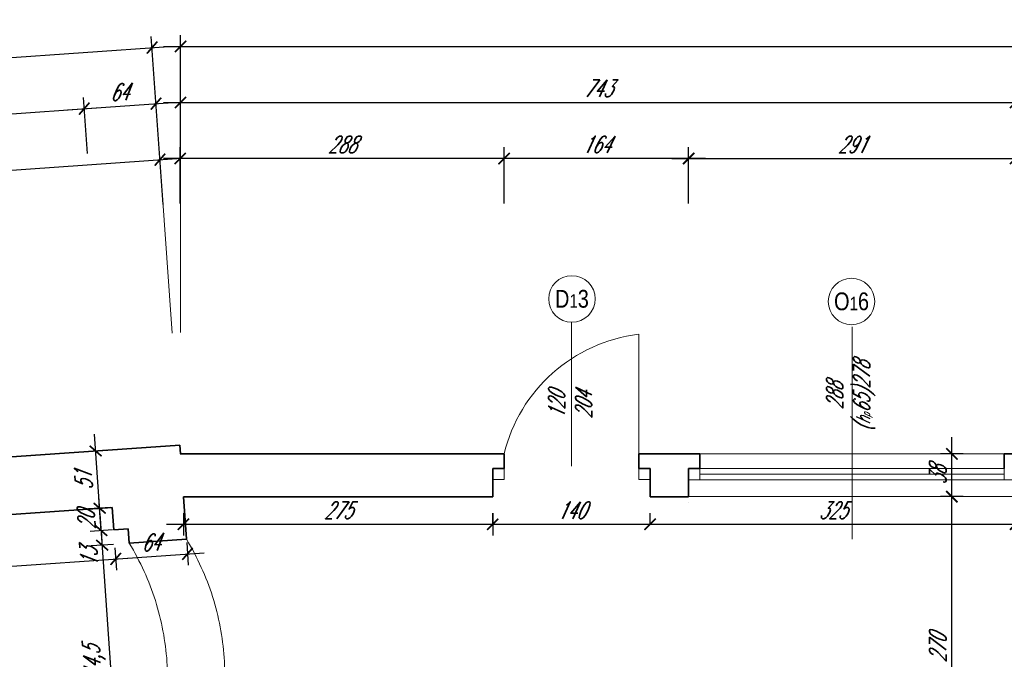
# Model space of a CAD drawing. Header units: millimetres. Extents: x 402 to 79005, y -7782 to 89952.
# Tile 221 of 256: x 22714 to 23590, y 39987 to 40556. Entities that reach past the tile are written whole.
import ezdxf

# ---------------------------------------------------------------- set-up
doc = ezdxf.new("R2010")
doc.units = ezdxf.units.MM
doc.header["$LTSCALE"] = 10
doc.linetypes.add('DASHED', pattern=[19.05, 12.7, -6.35])
doc.layers.get('0').update_dxf_attribs({"lineweight": 0})
doc.layers.get('Defpoints').update_dxf_attribs({"color": 253})
for name, color, linetype, lineweight in [('01 parter - ściany', 253, 'Continuous', 35), ('03-01_okna', 253, 'Continuous', 15), ('03_drzwi', 253, 'Continuous', 15), ('04-1_widok', 253, 'Continuous', 5), ('04-2_nad', 253, 'DASHED', 5), ('05-01_wymiary', 253, 'Continuous', 5), ('05-03_opis', 253, 'Continuous', 5)]:
    doc.layers.add(name, color=color, linetype=linetype, lineweight=lineweight)
doc.styles.add('ariel', font='ARIAL.TTF', dxfattribs={"width": 0.8})
doc.styles.add('ariel_wym', font='simplex.shx', dxfattribs={"width": 0.65, "oblique": 25})
doc.dimstyles.new('ariel 50', dxfattribs={"dimtxt": 15, "dimasz": 10, "dimexe": 10, "dimexo": 0, "dimgap": 5, "dimtad": 1, "dimdec": 1, "dimrnd": 0.5, "dimtxsty": 'ariel_wym', "dimblk": 'ARCHTICK', "dimcen": 2.5, "dimdle": 15, "dimazin": 0, "dimtfac": 1, "dimtdec": 1, "dimtix": 1, "dimtmove": 0, "dimatfit": 3, "dimldrblk": 'DOT', "dimfxl": 0, "dimarcsym": 0})
doc.dimstyles.new('ariel 50 wnętrze', dxfattribs={"dimtxt": 15, "dimasz": 10, "dimexe": 10, "dimexo": 0, "dimgap": 5, "dimtad": 1, "dimdec": 1, "dimrnd": 0.5, "dimtxsty": 'ariel_wym', "dimblk": 'ARCHTICK', "dimcen": 2.5, "dimdle": 15, "dimazin": 0, "dimtfac": 1, "dimtdec": 1, "dimtix": 1, "dimtmove": 0, "dimatfit": 3, "dimldrblk": 'DOT', "dimfxl": 0, "dimarcsym": 0})

# ---------------------------------------------------------------- blocks, each defined once
blk = doc.blocks.new('_ArchTick')
at = {"color": 0, "linetype": 'ByBlock', "const_width": 0.15}
blk.add_lwpolyline([(-0.5, -0.5), (0.5, 0.5)], dxfattribs=at)
blk = doc.blocks.new('*D87')
at = {"layer": '05-01_wymiary', "color": 0, "lineweight": -2}
for p, q in [((22841.94, 40392), (22838.46, 40441.88)), ((22403.22, 40401.42), (22854.12, 40432.95)), ((22420.97, 40362.56), (22417.48, 40412.44))]:
    blk.add_line(p, q, dxfattribs=at)
at = {"layer": 'Defpoints', "color": 0}
for p in [(22839.15, 40431.9), (22856.91, 40177.9), (22439.5, 40097.59)]:
    blk.add_point(p, dxfattribs=at)
at = {"layer": '05-01_wymiary', "color": 0, "lineweight": -2, "xscale": 10, "yscale": 10, "zscale": 10}
for p, rotation in [((22839.15, 40431.9), 3.999999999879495), ((22418.18, 40402.47), 183.9999999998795)]:
    blk.add_blockref('_ArchTick', p, dxfattribs=dict(at, rotation=rotation))
at = {"layer": '05-01_wymiary', "color": 0, "insert": (22627.79, 40429.65), "char_height": 15, "attachment_point": 5, "rotation": 4, "style": 'ariel_wym'}
blk.add_mtext('422', dxfattribs=at)
blk = doc.blocks.new('_Dot')
at = {"color": 0, "linetype": 'ByBlock', "lineweight": -2}
blk.add_line((-0.5, 0), (-1, 0), dxfattribs=at)
at = {"color": 0, "linetype": 'ByBlock', "const_width": 0.5}
blk.add_lwpolyline([(-0.25, 0, 1), (0.25, 0, 1)], format="xyb", close=True, dxfattribs=at)
blk = doc.blocks.new('*D93')
at = {"layer": '05-01_wymiary', "color": 0, "lineweight": -2}
for p, q in [((22774.61, 40437.41), (22771.12, 40487.29)), ((22518.44, 40459.6), (22786.78, 40478.36)), ((22536.19, 40420.74), (22532.71, 40470.62))]:
    blk.add_line(p, q, dxfattribs=at)
at = {"layer": 'Defpoints', "color": 0}
for p in [(22771.82, 40477.32), (22798.02, 40102.61), (22559.61, 40085.93)]:
    blk.add_point(p, dxfattribs=at)
at = {"layer": '05-01_wymiary', "color": 0, "lineweight": -2, "xscale": 10, "yscale": 10, "zscale": 10}
for p, rotation in [((22771.82, 40477.32), 3.999999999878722), ((22533.4, 40460.64), 183.9999999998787)]:
    blk.add_blockref('_ArchTick', p, dxfattribs=dict(at, rotation=rotation))
at = {"layer": '05-01_wymiary', "color": 0, "insert": (22651.74, 40481.45), "char_height": 15, "attachment_point": 5, "rotation": 4, "style": 'ariel_wym'}
blk.add_mtext('239', dxfattribs=at)
blk = doc.blocks.new('*D94')
at = {"layer": '05-01_wymiary', "color": 0, "lineweight": -2}
for p, q in [((22838.46, 40441.88), (22834.97, 40491.76)), ((22756.86, 40476.27), (22850.63, 40482.83)), ((22774.61, 40437.41), (22771.12, 40487.29))]:
    blk.add_line(p, q, dxfattribs=at)
at = {"layer": 'Defpoints', "color": 0}
for p in [(22835.66, 40481.78), (22856.91, 40177.9), (22798.02, 40102.61)]:
    blk.add_point(p, dxfattribs=at)
at = {"layer": '05-01_wymiary', "color": 0, "lineweight": -2, "xscale": 10, "yscale": 10, "zscale": 10}
for p, rotation in [((22771.82, 40477.32), 183.9999999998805), ((22835.66, 40481.78), 3.999999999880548)]:
    blk.add_blockref('_ArchTick', p, dxfattribs=dict(at, rotation=rotation))
at = {"layer": '05-01_wymiary', "color": 0, "insert": (22802.87, 40492.02), "char_height": 15, "attachment_point": 5, "rotation": 4, "style": 'ariel_wym'}
blk.add_mtext('64', dxfattribs=at)
blk = doc.blocks.new('*D95')
at = {"layer": '05-01_wymiary', "color": 0, "lineweight": -2}
for p, q in [((22834.97, 40491.76), (22831.48, 40541.63)), ((21798.7, 40459.39), (22847.14, 40532.71)), ((21816.45, 40420.54), (21812.97, 40470.41))]:
    blk.add_line(p, q, dxfattribs=at)
at = {"layer": 'Defpoints', "color": 0}
for p in [(22832.18, 40531.66), (22856.91, 40177.9), (21838.4, 40106.68)]:
    blk.add_point(p, dxfattribs=at)
at = {"layer": '05-01_wymiary', "color": 0, "lineweight": -2, "xscale": 10, "yscale": 10, "zscale": 10}
for p, rotation in [((22832.18, 40531.66), 3.999999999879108), ((21813.66, 40460.44), 183.9999999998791)]:
    blk.add_blockref('_ArchTick', p, dxfattribs=dict(at, rotation=rotation))
at = {"layer": '05-01_wymiary', "color": 0, "insert": (22322.05, 40508.52), "char_height": 15, "attachment_point": 5, "rotation": 4, "style": 'ariel_wym'}
blk.add_mtext('1021', dxfattribs=at)
blk = doc.blocks.new('*D96')
at = {"layer": '05-01_wymiary', "color": 0, "lineweight": -2}
for p, q in [((23309.43, 40392.95), (23309.43, 40442.95)), ((23600.21, 40392.95), (23600.21, 40442.95)), ((23294.43, 40432.95), (23615.21, 40432.95))]:
    blk.add_line(p, q, dxfattribs=at)
at = {"layer": 'Defpoints', "color": 0}
for p in [(23600.21, 40432.95), (23600.21, 40157.04), (23309.43, 40132.05)]:
    blk.add_point(p, dxfattribs=at)
at = {"layer": '05-01_wymiary', "color": 0, "lineweight": -2, "xscale": 10, "yscale": 10, "zscale": 10, "rotation": 180}
blk.add_blockref('_ArchTick', (23309.43, 40432.95), dxfattribs=at)
at = {"layer": '05-01_wymiary', "color": 0, "lineweight": -2, "xscale": 10, "yscale": 10, "zscale": 10}
blk.add_blockref('_ArchTick', (23600.21, 40432.95), dxfattribs=at)
at = {"layer": '05-01_wymiary', "color": 0, "insert": (23454.82, 40445.45), "char_height": 15, "attachment_point": 5, "style": 'ariel_wym'}
blk.add_mtext('291', dxfattribs=at)
blk = doc.blocks.new('*D112')
at = {"layer": '05-01_wymiary', "color": 0, "lineweight": -2}
for p, q in [((22857.46, 40442.83), (22857.46, 40492.83)), ((23600.21, 40442.83), (23600.21, 40492.83)), ((22842.46, 40482.83), (23615.21, 40482.83))]:
    blk.add_line(p, q, dxfattribs=at)
at = {"layer": 'Defpoints', "color": 0}
for p in [(23600.21, 40482.83), (22857.46, 40170.05), (23600.21, 40157.04)]:
    blk.add_point(p, dxfattribs=at)
at = {"layer": '05-01_wymiary', "color": 0, "lineweight": -2, "xscale": 10, "yscale": 10, "zscale": 10, "rotation": 180}
blk.add_blockref('_ArchTick', (22857.46, 40482.83), dxfattribs=at)
at = {"layer": '05-01_wymiary', "color": 0, "lineweight": -2, "xscale": 10, "yscale": 10, "zscale": 10}
blk.add_blockref('_ArchTick', (23600.21, 40482.83), dxfattribs=at)
at = {"layer": '05-01_wymiary', "color": 0, "insert": (23228.84, 40495.33), "char_height": 15, "attachment_point": 5, "style": 'ariel_wym'}
blk.add_mtext('743', dxfattribs=at)
blk = doc.blocks.new('*D118')
at = {"layer": '05-01_wymiary', "color": 0, "lineweight": -2}
for p, q in [((22857.46, 40492.71), (22857.46, 40542.71)), ((25741.83, 40492.71), (25741.83, 40542.71)), ((22842.46, 40532.71), (25756.83, 40532.71))]:
    blk.add_line(p, q, dxfattribs=at)
at = {"layer": 'Defpoints', "color": 0}
for p in [(25741.83, 40532.71), (25741.83, 40206.85), (22857.46, 40170.05)]:
    blk.add_point(p, dxfattribs=at)
at = {"layer": '05-01_wymiary', "color": 0, "lineweight": -2, "xscale": 10, "yscale": 10, "zscale": 10, "rotation": 180}
blk.add_blockref('_ArchTick', (22857.46, 40532.71), dxfattribs=at)
at = {"layer": '05-01_wymiary', "color": 0, "lineweight": -2, "xscale": 10, "yscale": 10, "zscale": 10}
blk.add_blockref('_ArchTick', (25741.83, 40532.71), dxfattribs=at)
at = {"layer": '05-01_wymiary', "color": 0, "insert": (24299.65, 40546.63), "char_height": 15, "attachment_point": 5, "style": 'ariel_wym'}
blk.add_mtext('2884,5', dxfattribs=at)
blk = doc.blocks.new('*D745')
at = {"layer": '05-01_wymiary', "color": 0, "lineweight": -2}
for p, q in [((23543.55, 39847.05), (23543.55, 40147.06)), ((23553.55, 40132.06), (23533.55, 40132.06)), ((23553.55, 39862.05), (23533.55, 39862.05))]:
    blk.add_line(p, q, dxfattribs=at)
at = {"layer": 'Defpoints', "color": 0}
for p in [(23543.55, 40132.06), (23600.21, 40132.06), (23600.21, 39862.05)]:
    blk.add_point(p, dxfattribs=at)
at = {"layer": '05-01_wymiary', "color": 0, "lineweight": -2, "xscale": 10, "yscale": 10, "zscale": 10}
for p, rotation in [((23543.55, 40132.06), 90), ((23543.55, 39862.05), 270)]:
    blk.add_blockref('_ArchTick', p, dxfattribs=dict(at, rotation=rotation))
at = {"layer": '05-01_wymiary', "color": 0, "insert": (23531.05, 39997.05), "char_height": 15, "attachment_point": 5, "rotation": 90, "style": 'ariel_wym'}
blk.add_mtext('270', dxfattribs=at)
blk = doc.blocks.new('*D746')
at = {"layer": '05-01_wymiary', "color": 0, "lineweight": -2}
for p, q in [((23543.55, 40117.06), (23543.55, 40185.03)), ((23553.55, 40170.03), (23533.55, 40170.03)), ((23553.55, 40132.06), (23533.55, 40132.06))]:
    blk.add_line(p, q, dxfattribs=at)
at = {"layer": 'Defpoints', "color": 0}
for p in [(23543.55, 40170.03), (23600.15, 40170.03), (23600.21, 40132.06)]:
    blk.add_point(p, dxfattribs=at)
at = {"layer": '05-01_wymiary', "color": 0, "lineweight": -2, "xscale": 10, "yscale": 10, "zscale": 10}
for p, rotation in [((23543.55, 40170.03), 90), ((23543.55, 40132.06), 270)]:
    blk.add_blockref('_ArchTick', p, dxfattribs=dict(at, rotation=rotation))
at = {"layer": '05-01_wymiary', "color": 0, "insert": (23531.05, 40151.05), "char_height": 15, "attachment_point": 5, "rotation": 90, "style": 'ariel_wym'}
blk.add_mtext('38', dxfattribs=at)
blk = doc.blocks.new('*D513')
at = {"layer": '05-01_wymiary', "color": 0, "lineweight": -2}
for p, q in [((22803.86, 39859.68), (22786.78, 40103.83)), ((22797.81, 40089.56), (22777.86, 40088.16)), ((22812.79, 39875.34), (22792.83, 39873.95))]:
    blk.add_line(p, q, dxfattribs=at)
at = {"layer": 'Defpoints', "color": 0}
for p in [(22787.83, 40088.86), (22811.9, 40090.55), (22826.88, 39876.33)]:
    blk.add_point(p, dxfattribs=at)
at = {"layer": '05-01_wymiary', "color": 0, "lineweight": -2, "xscale": 10, "yscale": 10, "zscale": 10}
for p, rotation in [((22787.83, 40088.86), 94.00000000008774), ((22802.81, 39874.64), 274.0000000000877)]:
    blk.add_blockref('_ArchTick', p, dxfattribs=dict(at, rotation=rotation))
at = {"layer": '05-01_wymiary', "color": 0, "insert": (22781.43, 39980.78), "char_height": 15, "attachment_point": 5, "rotation": 94, "style": 'ariel_wym'}
blk.add_mtext('214,5', dxfattribs=at)
blk = doc.blocks.new('*D514')
at = {"layer": '05-01_wymiary', "color": 0, "lineweight": -2}
for p, q in [((22788.88, 40073.9), (22785.88, 40116.79)), ((22796.9, 40102.53), (22776.95, 40101.13)), ((22797.81, 40089.56), (22777.86, 40088.16))]:
    blk.add_line(p, q, dxfattribs=at)
at = {"layer": 'Defpoints', "color": 0}
for p in [(22786.92, 40101.83), (22798.02, 40102.61), (22811.9, 40090.55)]:
    blk.add_point(p, dxfattribs=at)
at = {"layer": '05-01_wymiary', "color": 0, "lineweight": -2, "xscale": 10, "yscale": 10, "zscale": 10}
for p, rotation in [((22786.92, 40101.83), 94.00000000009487), ((22787.83, 40088.86), 274.0000000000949)]:
    blk.add_blockref('_ArchTick', p, dxfattribs=dict(at, rotation=rotation))
at = {"layer": '05-01_wymiary', "color": 0, "insert": (22776.06, 40078.01), "char_height": 15, "attachment_point": 5, "rotation": 94, "style": 'ariel_wym'}
blk.add_mtext('13', dxfattribs=at)
blk = doc.blocks.new('*D515')
at = {"layer": '05-01_wymiary', "color": 0, "lineweight": -2}
for p, q in [((22785.53, 40121.78), (22784.83, 40131.76)), ((22795.5, 40122.48), (22775.55, 40121.08)), ((22786.92, 40101.83), (22785.53, 40121.78)), ((22796.9, 40102.53), (22776.95, 40101.13)), ((22786.92, 40101.83), (22787.62, 40091.85))]:
    blk.add_line(p, q, dxfattribs=at)
at = {"layer": 'Defpoints', "color": 0}
for p in [(22785.53, 40121.78), (22796.63, 40122.56), (22798.02, 40102.61)]:
    blk.add_point(p, dxfattribs=at)
at = {"layer": '05-01_wymiary', "color": 0, "lineweight": -2, "xscale": 10, "yscale": 10, "zscale": 10}
for p, rotation in [((22785.53, 40121.78), 274.0000000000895), ((22786.92, 40101.83), 94.00000000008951)]:
    blk.add_blockref('_ArchTick', p, dxfattribs=dict(at, rotation=rotation))
at = {"layer": '05-01_wymiary', "color": 0, "insert": (22773.76, 40110.93), "char_height": 15, "attachment_point": 5, "rotation": 94, "style": 'ariel_wym'}
blk.add_mtext('20', dxfattribs=at)
blk = doc.blocks.new('*D516')
at = {"layer": '05-01_wymiary', "color": 0, "lineweight": -2}
for p, q in [((22786.58, 40106.82), (22780.92, 40187.62)), ((22791.95, 40173.36), (22772, 40171.96)), ((22795.5, 40122.48), (22775.55, 40121.08))]:
    blk.add_line(p, q, dxfattribs=at)
at = {"layer": 'Defpoints', "color": 0}
for p in [(22856.91, 40177.9), (22781.97, 40172.66), (22796.63, 40122.56)]:
    blk.add_point(p, dxfattribs=at)
at = {"layer": '05-01_wymiary', "color": 0, "lineweight": -2, "xscale": 10, "yscale": 10, "zscale": 10}
for p, rotation in [((22781.97, 40172.66), 94.00000000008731), ((22785.53, 40121.78), 274.0000000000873)]:
    blk.add_blockref('_ArchTick', p, dxfattribs=dict(at, rotation=rotation))
at = {"layer": '05-01_wymiary', "color": 0, "insert": (22771.28, 40146.35), "char_height": 15, "attachment_point": 5, "rotation": 94, "style": 'ariel_wym'}
blk.add_mtext('51', dxfattribs=at)
blk = doc.blocks.new('*D620')
at = {"layer": '05-01_wymiary', "color": 0, "lineweight": -2}
for p, q in [((22799.14, 40086.66), (22800.53, 40066.7)), ((22546.45, 40058.96), (22814.8, 40077.73)), ((22560.72, 40069.98), (22562.12, 40050.03))]:
    blk.add_line(p, q, dxfattribs=at)
at = {"layer": 'Defpoints', "color": 0}
for p in [(22798.02, 40102.61), (22559.61, 40085.93), (22799.84, 40076.68)]:
    blk.add_point(p, dxfattribs=at)
at = {"layer": '05-01_wymiary', "color": 0, "lineweight": -2, "xscale": 10, "yscale": 10, "zscale": 10}
for p, rotation in [((22799.84, 40076.68), 3.999999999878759), ((22561.42, 40060.01), 183.9999999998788)]:
    blk.add_blockref('_ArchTick', p, dxfattribs=dict(at, rotation=rotation))
at = {"layer": '05-01_wymiary', "color": 0, "insert": (22679.76, 40080.81), "char_height": 15, "attachment_point": 5, "rotation": 4, "style": 'ariel_wym'}
blk.add_mtext('239', dxfattribs=at)
blk = doc.blocks.new('*D621')
at = {"layer": '05-01_wymiary', "color": 0, "lineweight": -2}
for p, q in [((22799.14, 40086.66), (22800.53, 40066.7)), ((22862.98, 40091.12), (22864.38, 40071.17)), ((22784.87, 40075.63), (22878.64, 40082.19))]:
    blk.add_line(p, q, dxfattribs=at)
at = {"layer": 'Defpoints', "color": 0}
for p in [(22798.02, 40102.61), (22862.77, 40094.1), (22863.68, 40081.14)]:
    blk.add_point(p, dxfattribs=at)
at = {"layer": '05-01_wymiary', "color": 0, "lineweight": -2, "xscale": 10, "yscale": 10, "zscale": 10}
for p, rotation in [((22863.68, 40081.14), 3.999999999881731), ((22799.84, 40076.68), 183.9999999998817)]:
    blk.add_blockref('_ArchTick', p, dxfattribs=dict(at, rotation=rotation))
at = {"layer": '05-01_wymiary', "color": 0, "insert": (22830.89, 40091.38), "char_height": 15, "attachment_point": 5, "rotation": 4, "style": 'ariel_wym'}
blk.add_mtext('64', dxfattribs=at)
blk = doc.blocks.new('*D643')
at = {"layer": '05-01_wymiary', "color": 0, "lineweight": -2}
for p, q in [((22860.12, 40117.47), (22860.12, 40097.47)), ((23135.12, 40117.47), (23135.12, 40097.47)), ((22845.12, 40107.47), (23150.12, 40107.47))]:
    blk.add_line(p, q, dxfattribs=at)
at = {"layer": 'Defpoints', "color": 0}
for p in [(22860.12, 40128.51), (23135.12, 40128.51), (23135.12, 40107.47)]:
    blk.add_point(p, dxfattribs=at)
at = {"layer": '05-01_wymiary', "color": 0, "lineweight": -2, "xscale": 10, "yscale": 10, "zscale": 10, "rotation": 180}
blk.add_blockref('_ArchTick', (22860.12, 40107.47), dxfattribs=at)
at = {"layer": '05-01_wymiary', "color": 0, "lineweight": -2, "xscale": 10, "yscale": 10, "zscale": 10}
blk.add_blockref('_ArchTick', (23135.12, 40107.47), dxfattribs=at)
at = {"layer": '05-01_wymiary', "color": 0, "insert": (22997.62, 40119.97), "char_height": 15, "attachment_point": 5, "style": 'ariel_wym'}
blk.add_mtext('275', dxfattribs=at)
blk = doc.blocks.new('*D644')
at = {"layer": '05-01_wymiary', "color": 0, "lineweight": -2}
for p, q in [((23135.12, 40107.47), (23135.12, 40117.47)), ((23275.12, 40107.47), (23275.12, 40117.47)), ((23120.12, 40107.47), (23290.12, 40107.47))]:
    blk.add_line(p, q, dxfattribs=at)
at = {"layer": 'Defpoints', "color": 0}
for p in [(23135.12, 40107.47), (23275.12, 40107.47), (23275.12, 40107.47)]:
    blk.add_point(p, dxfattribs=at)
at = {"layer": '05-01_wymiary', "color": 0, "lineweight": -2, "xscale": 10, "yscale": 10, "zscale": 10, "rotation": 180}
blk.add_blockref('_ArchTick', (23135.12, 40107.47), dxfattribs=at)
at = {"layer": '05-01_wymiary', "color": 0, "lineweight": -2, "xscale": 10, "yscale": 10, "zscale": 10}
blk.add_blockref('_ArchTick', (23275.12, 40107.47), dxfattribs=at)
at = {"layer": '05-01_wymiary', "color": 0, "insert": (23205.12, 40119.97), "char_height": 15, "attachment_point": 5, "style": 'ariel_wym'}
blk.add_mtext('140', dxfattribs=at)
blk = doc.blocks.new('*D645')
at = {"layer": '05-01_wymiary', "color": 0, "lineweight": -2}
for p, q in [((23275.12, 40107.47), (23275.12, 40117.47)), ((23600.21, 40107.47), (23600.21, 40117.47)), ((23260.12, 40107.47), (23615.21, 40107.47))]:
    blk.add_line(p, q, dxfattribs=at)
at = {"layer": 'Defpoints', "color": 0}
for p in [(23275.12, 40107.47), (23600.21, 40107.47), (23600.21, 40107.47)]:
    blk.add_point(p, dxfattribs=at)
at = {"layer": '05-01_wymiary', "color": 0, "lineweight": -2, "xscale": 10, "yscale": 10, "zscale": 10, "rotation": 180}
blk.add_blockref('_ArchTick', (23275.12, 40107.47), dxfattribs=at)
at = {"layer": '05-01_wymiary', "color": 0, "lineweight": -2, "xscale": 10, "yscale": 10, "zscale": 10}
blk.add_blockref('_ArchTick', (23600.21, 40107.47), dxfattribs=at)
at = {"layer": '05-01_wymiary', "color": 0, "insert": (23437.67, 40119.97), "char_height": 15, "attachment_point": 5, "style": 'ariel_wym'}
blk.add_mtext('325', dxfattribs=at)
blk = doc.blocks.new('*D649')
at = {"layer": '05-01_wymiary', "color": 0, "lineweight": -2}
for p, q in [((23145.23, 40392.95), (23145.23, 40442.95)), ((23309.43, 40392.95), (23309.43, 40442.95)), ((23324.43, 40432.95), (23130.23, 40432.95))]:
    blk.add_line(p, q, dxfattribs=at)
at = {"layer": 'Defpoints', "color": 0}
for p in [(23145.23, 40432.95), (23145.23, 40170.05), (23309.43, 40132.05)]:
    blk.add_point(p, dxfattribs=at)
at = {"layer": '05-01_wymiary', "color": 0, "lineweight": -2, "xscale": 10, "yscale": 10, "zscale": 10, "rotation": 180}
blk.add_blockref('_ArchTick', (23145.23, 40432.95), dxfattribs=at)
at = {"layer": '05-01_wymiary', "color": 0, "lineweight": -2, "xscale": 10, "yscale": 10, "zscale": 10}
blk.add_blockref('_ArchTick', (23309.43, 40432.95), dxfattribs=at)
at = {"layer": '05-01_wymiary', "color": 0, "insert": (23227.33, 40445.45), "char_height": 15, "attachment_point": 5, "style": 'ariel_wym'}
blk.add_mtext('164', dxfattribs=at)
blk = doc.blocks.new('*D650')
at = {"layer": '05-01_wymiary', "color": 0, "lineweight": -2}
for p, q in [((22857.21, 40392.95), (22857.21, 40442.95)), ((23145.23, 40392.95), (23145.23, 40442.95)), ((23160.23, 40432.95), (22842.21, 40432.95))]:
    blk.add_line(p, q, dxfattribs=at)
at = {"layer": 'Defpoints', "color": 0}
for p in [(22857.21, 40432.95), (22857.21, 40170.05), (23145.23, 40170.05)]:
    blk.add_point(p, dxfattribs=at)
at = {"layer": '05-01_wymiary', "color": 0, "lineweight": -2, "xscale": 10, "yscale": 10, "zscale": 10, "rotation": 180}
blk.add_blockref('_ArchTick', (22857.21, 40432.95), dxfattribs=at)
at = {"layer": '05-01_wymiary', "color": 0, "lineweight": -2, "xscale": 10, "yscale": 10, "zscale": 10}
blk.add_blockref('_ArchTick', (23145.23, 40432.95), dxfattribs=at)
at = {"layer": '05-01_wymiary', "color": 0, "insert": (23001.22, 40445.45), "char_height": 15, "attachment_point": 5, "style": 'ariel_wym'}
blk.add_mtext('288', dxfattribs=at)

msp = doc.modelspace()

# ---------------------------------------------------------------- linework, layer by layer
at = {"layer": '01 parter - ściany'}
for p, q in [((22425.967, 40147.763), (22856.914, 40177.898)), ((22857.463, 40170.047), (22856.914, 40177.898)), ((22857.214, 40170.047), (23145.228, 40170.047)), ((23145.228, 40170.047), (23145.228, 40157.047)), ((23265.013, 40170.047), (23319.435, 40170.047)), ((23265.013, 40170.047), (23265.013, 40157.047)), ((23319.435, 40170.047), (23319.435, 40157.051)), ((23590.214, 40170.031), (23616.214, 40170.031)), ((23590.214, 40170.031), (23590.214, 40157.036)), ((23135.228, 40157.047), (23135.228, 40132.047)), ((23145.228, 40157.047), (23135.228, 40157.047)), ((23275.121, 40157.047), (23265.013, 40157.047)), ((23275.121, 40157.047), (23275.121, 40132.047)), ((23309.435, 40157.051), (23309.435, 40132.047)), ((23319.435, 40157.047), (23309.435, 40157.047)), ((22862.774, 40094.103), (22860.121, 40132.047)), ((22860.121, 40132.047), (23135.228, 40132.047)), ((23275.121, 40132.047), (23309.435, 40132.047)), ((22558.21, 40105.886), (22796.628, 40122.558)), ((22798.023, 40102.607), (22796.628, 40122.558)), ((23309.435, 40126.567), (23309.435, 40126.551)), ((22798.023, 40102.607), (22810.991, 40103.513)), ((22811.898, 40090.545), (22810.991, 40103.513)), ((22811.898, 40090.545), (22862.774, 40094.103))]:
    msp.add_line(p, q, dxfattribs=at)
at = {"layer": '03-01_okna', "linetype": 'Continuous', "lineweight": 0}
for p, q in [((23319.435, 40170.047), (23590.214, 40170.047)), ((23319.435, 40157.051), (23590.214, 40157.051)), ((23319.435, 40147.051), (23319.435, 40157.051)), ((23590.214, 40147.047), (23590.214, 40157.047)), ((23309.435, 40147.051), (23600.214, 40147.051)), ((23309.435, 40147.051), (23319.435, 40147.051)), ((23319.435, 40152.051), (23590.214, 40152.051))]:
    msp.add_line(p, q, dxfattribs=at)
at = {"layer": '03_drzwi'}
for p, q in [((23265.013, 40276.537), (23265.013, 40147.205)), ((23145.228, 40157.047), (23145.228, 40147.205)), ((23275.121, 40147.205), (23275.121, 40157.205)), ((23145.228, 40147.205), (23135.228, 40147.205)), ((23265.013, 40147.205), (23275.013, 40147.205))]:
    msp.add_line(p, q, dxfattribs=at)
msp.add_arc((23281.985, 40136.832), 140.732, 96.9262, 166.348575, dxfattribs=at)
at = {"layer": '04-1_widok'}
msp.add_line((23309.435, 40132.062), (23600.214, 40132.062), dxfattribs=at)
at = {"layer": '04-2_nad', "ltscale": 2}
for centre in [(22612.015, 39968.925), (22662.891, 39972.482)]:
    msp.add_arc(centre, 233.976, 336.681325, 31.318675, dxfattribs=at)
at = {"layer": '05-01_wymiary'}
for p, q in [((22831.48, 40541.635), (22849.939, 40277.654)), ((22857.463, 40542.705), (22857.463, 40278.181))]:
    msp.add_line(p, q, dxfattribs=at)
at = {"layer": '05-03_opis', "lineweight": 0}
for p, q in [((23205.121, 40159.323), (23205.121, 40287.328)), ((23454.824, 40094.296), (23454.824, 40283.056))]:
    msp.add_line(p, q, dxfattribs=at)
for centre in [(23205.621, 40308.011), (23454.324, 40305.745)]:
    msp.add_circle(centre, 20.689, dxfattribs=at)

# ---------------------------------------------------------------- texts
at = {"layer": '05-03_opis', "lineweight": 0, "char_height": 15.84, "width": 75.19353, "attachment_point": 5, "style": 'ariel'}
for s, insert in [('D{\\H0.7576x;1}3', (23205.621, 40308.011)), ('O{\\H0.7576x;1}6', (23454.324, 40305.745))]:
    msp.add_mtext(s, dxfattribs=dict(at, insert=insert))
at = {"layer": '05-03_opis', "lineweight": 0, "char_height": 14.4, "attachment_point": 5, "rotation": 90, "style": 'ariel_wym'}
for s, insert, width in [('288\\P({\\H0.8333x;h\\H0.6x;p}65)278', (23453.754, 40221.687), 62.66128), ('120\\P204', (23204.041, 40213.558), 62.6613)]:
    msp.add_mtext(s, dxfattribs=dict(at, insert=insert, width=width))

# ---------------------------------------------------------------- dimensions: what is measured, and where the dimension line sits
at = {"layer": '05-01_wymiary'}
for base, p1, p2, dimstyle, override, picture, middle in [((25741.835, 40532.705), (22857.463, 40170.047), (25741.835, 40206.846), 'ariel 50', {"dimtmove": 1}, '*D118', (24299.649, 40546.634)), ((23600.214, 40482.827), (22857.463, 40170.047), (23600.214, 40157.036), 'ariel 50', {"dimtmove": 1}, '*D112', (23228.839, 40495.327)), ((22857.214, 40432.949), (23145.228, 40170.047), (22857.214, 40170.047), 'ariel 50 wnętrze', {"dimtmove": 1, "dimfxl": 40}, '*D650', (23001.221, 40445.449)), ((23145.228, 40432.949), (23309.435, 40132.047), (23145.228, 40170.047), 'ariel 50 wnętrze', {"dimtmove": 1, "dimfxl": 40}, '*D649', (23227.331, 40445.449)), ((23600.214, 40432.949), (23309.435, 40132.047), (23600.214, 40157.036), 'ariel 50', {"dimtmove": 1}, '*D96', (23454.824, 40445.449)), ((23135.121, 40107.471), (22860.121, 40128.511), (23135.121, 40128.511), 'ariel 50 wnętrze', {"dimtmove": 1}, '*D643', (22997.621, 40119.971)), ((23275.121, 40107.471), (23135.121, 40107.471), (23275.121, 40107.471), 'ariel 50 wnętrze', {"dimtmove": 1}, '*D644', (23205.121, 40119.971)), ((23600.214, 40107.471), (23275.121, 40107.471), (23600.214, 40107.471), 'ariel 50 wnętrze', {"dimtmove": 1}, '*D645', (23437.667, 40119.971))]:
    dim = msp.add_linear_dim(base=base, p1=p1, p2=p2, dimstyle=dimstyle, override=override, dxfattribs=at)
    dim.commit()
    dim.dimension.update_dxf_attribs({"geometry": picture, "text_midpoint": middle})
for base, p1, p2, angle, dimstyle, picture, middle in [((22832.177, 40531.659), (21838.402, 40106.677), (22856.914, 40177.898), 4, 'ariel 50', '*D95', (22322.049, 40508.518)), ((22835.665, 40481.781), (22798.023, 40102.607), (22856.914, 40177.898), 4, 'ariel 50', '*D94', (22802.871, 40492.018)), ((22771.821, 40477.316), (22559.605, 40085.935), (22798.023, 40102.607), 4, 'ariel 50', '*D93', (22651.74, 40481.45)), ((22839.153, 40431.903), (22439.5, 40097.585), (22856.914, 40177.898), 4, 'ariel 50', '*D87', (22627.795, 40429.654)), ((22781.971, 40172.658), (22796.628, 40122.558), (22856.914, 40177.898), 94, 'ariel 50 wnętrze', '*D516', (22771.28, 40146.348)), ((23543.545, 40170.031), (23600.214, 40132.062), (23600.155, 40170.031), 90, 'ariel 50 wnętrze', '*D746', (23531.045, 40151.047)), ((23543.545, 40132.062), (23600.214, 39862.047), (23600.214, 40132.062), 90, 'ariel 50 wnętrze', '*D745', (23531.045, 39997.054)), ((22785.529, 40121.782), (22798.023, 40102.607), (22796.628, 40122.558), 94, 'ariel 50 wnętrze', '*D515', (22773.757, 40110.934)), ((22787.831, 40088.862), (22826.878, 39876.328), (22811.898, 40090.545), 94, 'ariel 50 wnętrze', '*D513', (22781.426, 39980.782)), ((22799.836, 40076.68), (22559.605, 40085.935), (22798.023, 40102.607), 4, 'ariel 50 wnętrze', '*D620', (22679.755, 40080.814)), ((22863.68, 40081.145), (22798.023, 40102.607), (22862.774, 40094.103), 4, 'ariel 50 wnętrze', '*D621', (22830.886, 40091.382))]:
    dim = msp.add_linear_dim(base=base, p1=p1, p2=p2, angle=angle, dimstyle=dimstyle, override={"dimtmove": 1}, dxfattribs=at)
    dim.commit()
    dim.dimension.update_dxf_attribs({"geometry": picture, "text_midpoint": middle})
dim = msp.add_linear_dim(base=(22786.924, 40101.83), p1=(22811.898, 40090.545), p2=(22798.023, 40102.607), angle=94, dimstyle='ariel 50 wnętrze', override={"dimtmove": 1}, dxfattribs=at)
dim.commit()
dim.dimension.update_dxf_attribs({"geometry": '*D514', "text_midpoint": (22788.528, 40078.886), "dimtype": 160})

doc.saveas('drawing.dxf')
